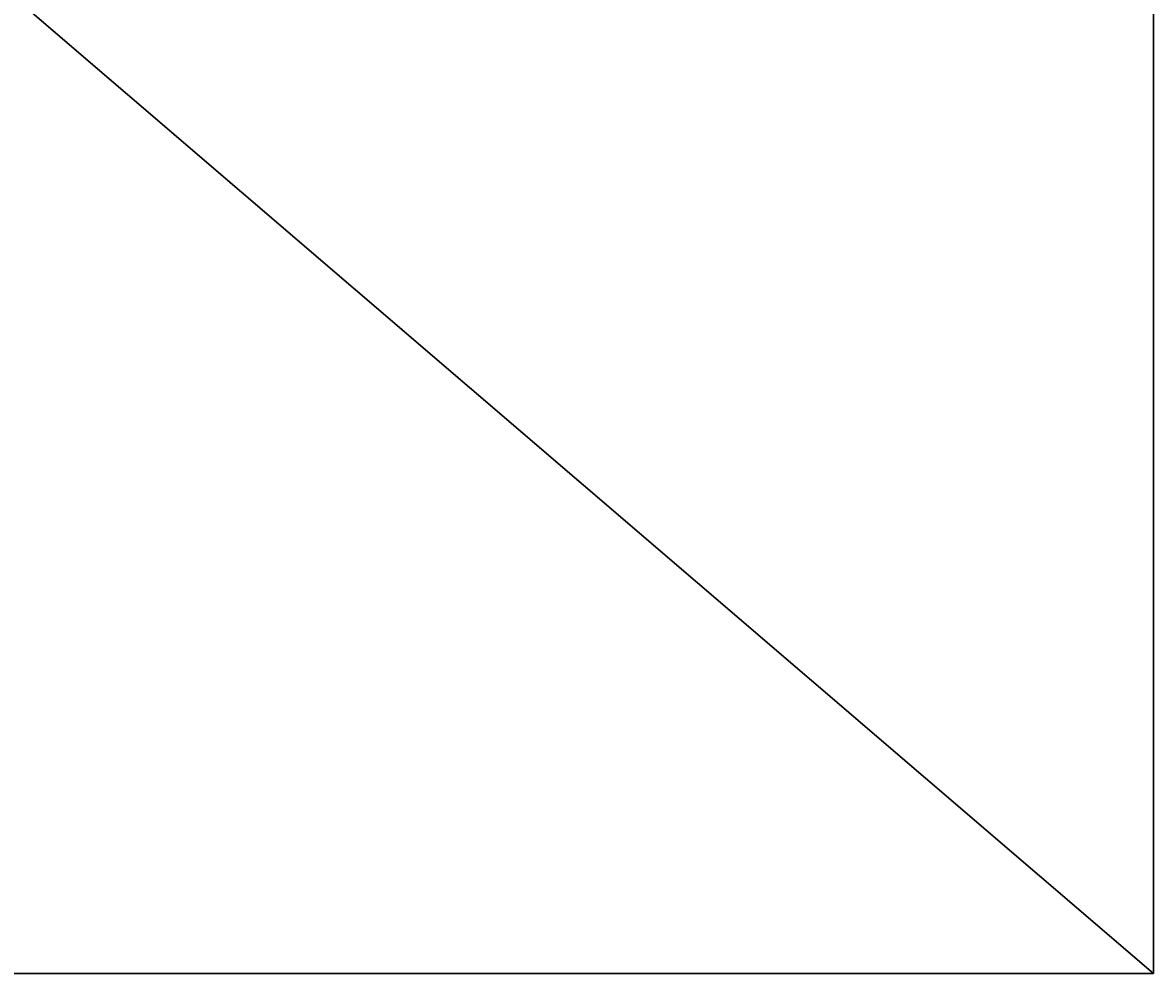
# Model space of a CAD drawing. Header units: millimetres. Extents: x -424979 to 718034, y -72486 to 344972.
# Tile 4 of 256: x -160289 to 25000, y -72486 to 83282. Entities that reach past the tile are written whole.
import ezdxf

# ---------------------------------------------------------------- set-up
doc = ezdxf.new("R2010")
doc.units = ezdxf.units.MM
doc.header["$MEASUREMENT"] = 0
doc.layers.add('!S_CO_Armatura', color=7, linetype='Continuous', lineweight=15)
doc.layers.add('SAN_PRZEWODY_ZASILAJACE_C_O__NA_RZUCIE', color=1, linetype='Continuous', lineweight=25)
doc.styles.add('izaaa', font='simplex.shx', dxfattribs={"width": 0.8})

msp = doc.modelspace()

# ---------------------------------------------------------------- linework, layer by layer
at = {"layer": 'SAN_PRZEWODY_ZASILAJACE_C_O__NA_RZUCIE', "color": 1, "lineweight": 30}
msp.add_line((25000, -72486), (-424979, 313059), dxfattribs=at)
msp.add_lwpolyline([(-424979, 313059), (25000, 313059), (25000, -72486), (-424979, -72486)], close=True, dxfattribs=at)

# ---------------------------------------------------------------- texts
at = {"layer": '!S_CO_Armatura', "lineweight": 25, "attachment_point": 1, "style": 'izaaa'}
for s, insert, char_height, width in [('Wykonanie robót remontowo-budowlanych w tym montaż klimatyzatorów, montaż wewnętrznej groty solnej, montaż markiz, wykonanie zewnętrznej tężni soli.', (-198843, 10710), 504, 33604.62), ('\\A1;ul. Poturzyńska 1, 20-853 Lublin', (-198787, 7300), 720, 33549.01), ('Instalacja klimatyzacyjna - rzut piętra', (-198787, 2247), 720, 24278.05), ('mgr inż. Grzegorz Taradyś\\Pupr. LUB/0056/POS/17', (-204092, -7144), 720, 19113.16), ('mgr inż. Anna Czarnota \\Pupr. LUB/0309/PWBS/20', (-184591, -7144), 720, 19352.68)]:
    msp.add_mtext(s, dxfattribs=dict(at, insert=insert, char_height=char_height, width=width))

doc.saveas('drawing.dxf')
